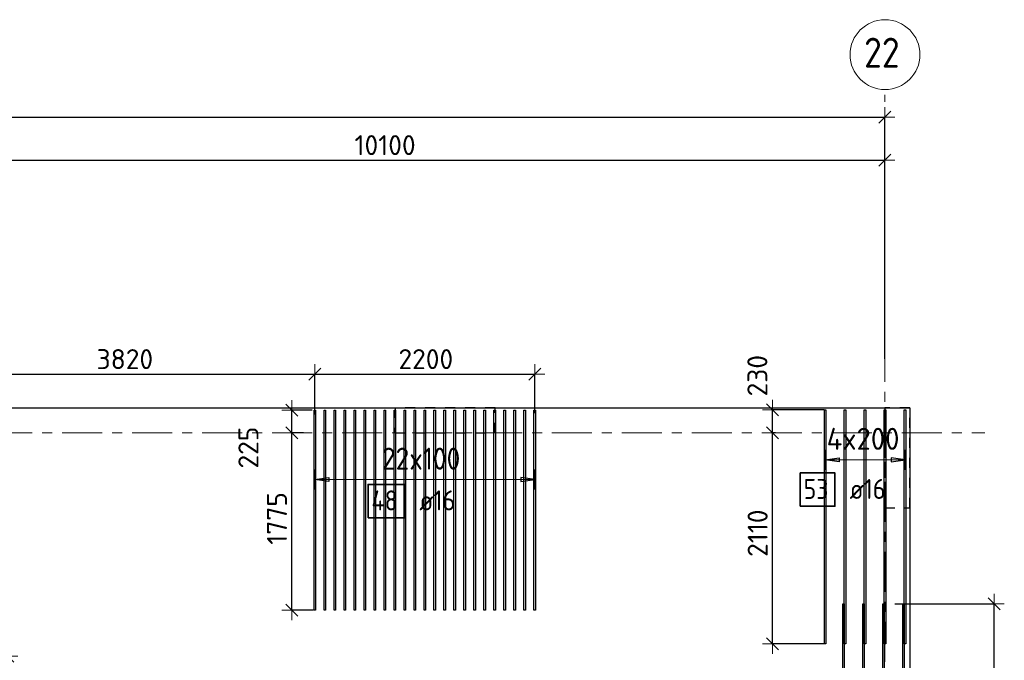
# Model space of a CAD drawing. Header units: metres. Extents: x -38 to 107, y -15 to 21.
# Tile 48 of 133: x 52.94 to 62.8, y 14.12 to 20.53. Entities that reach past the tile are written whole.
import ezdxf

# ---------------------------------------------------------------- set-up
doc = ezdxf.new("R2010")
doc.units = ezdxf.units.M
doc.header["$PDMODE"] = 65
for name, pattern in [('______11', [0.5, 0.4, -0.05, 0, -0.05]), ('______2', [0.0405, 0.03, -0.0105]), ('______5', [1.1, 0.8, -0.1, 0.1, -0.1])]:
    doc.linetypes.add(name, pattern=pattern)
for name, color, linetype, lineweight in [('XR$2$Осевая линия (1)', 7, '______5', 13), ('XR$2$Размерная линия (1)', 7, 'Continuous', 13), ('XR$4$Перекрытие (1)', 7, 'Continuous', 35), ('XR$4$Размерная линия (1)', 7, 'Continuous', 13)]:
    doc.layers.add(name, color=color, linetype=linetype, lineweight=lineweight)
for name, color, linetype, lineweight, true_color in [('XR$4$Арм.стержн.Доп. Арм верхн.зоны Х', 7, 'Continuous', 35, 0x8c8cff), ('XR$4$Арм.стержн.Доп. Арм. верхн.зоны У', 7, 'Continuous', 35, 0x739641), ('XR$6$Стена_ бетон несущ.', 7, 'Continuous', 70, 0xb4b496)]:
    doc.layers.add(name, color=color, linetype=linetype, lineweight=lineweight, true_color=true_color)
doc.styles.add('ISOCPEUR', font='txt')
doc.dimstyles.new('DIMSTYLE_3', dxfattribs={"dimtxt": 0.2, "dimasz": 0.2, "dimexe": 0, "dimexo": 0, "dimgap": 0.1, "dimtad": 2, "dimdec": 0, "dimlfac": 1000, "dimrnd": 5, "dimzin": 12, "dimdsep": 46, "dimtxsty": 'ISOCPEUR', "dimblk1": 'ALL_ML_STRICH', "dimblk2": 'ALL_ML_STRICH', "dimsah": 1, "dimcen": 0, "dimclrd": 7, "dimclre": 256, "dimclrt": 7, "dimadec": 0, "dimazin": 0, "dimtfac": 1, "dimtdec": 0, "dimtix": 1, "dimtmove": 2, "dimatfit": 3, "dimfxl": 0, "dimtzin": 0, "dimlwd": 0, "dimlwe": -3, "dimarcsym": 0})
doc.dimstyles.new('DIMSTYLE_33', dxfattribs={"dimtxt": 0.2, "dimasz": 0.2, "dimexe": 0, "dimexo": 0, "dimgap": 0.1, "dimtad": 2, "dimdec": 0, "dimlfac": 1000, "dimrnd": 5, "dimzin": 12, "dimdsep": 46, "dimtxsty": 'ISOCPEUR', "dimblk1": 'ALL_ML_STRICH', "dimblk2": 'ALL_ML_STRICH', "dimsah": 1, "dimcen": 0, "dimclrd": 7, "dimclre": 256, "dimclrt": 7, "dimadec": 0, "dimazin": 0, "dimtfac": 1, "dimtdec": 0, "dimtix": 1, "dimtmove": 2, "dimatfit": 3, "dimfxl": 0, "dimtvp": 1.2, "dimtzin": 0, "dimlwd": 0, "dimlwe": -3, "dimarcsym": 0})

# ---------------------------------------------------------------- blocks, each defined once
blk = doc.blocks.new('ALL_ML_STRICH')
at = {"color": 0, "linetype": 'ByBlock', "lineweight": -2}
for p, q in [((0, -0.5), (0, 0.5)), ((-1, 0), (0.5, 0)), ((-0.3, -0.3), (0.3, 0.3))]:
    blk.add_line(p, q, dxfattribs=at)
blk = doc.blocks.new('*D11')
at = {"layer": 'DEFPOINTS', "color": 7, "linetype": 'Continuous', "lineweight": 13, "transparency": 33554687}
for p in [(0.5, 19.5574), (0.5, 19.3768), (61.6, 17.1197)]:
    blk.add_point(p, dxfattribs=at)
at = {"layer": 'XR$2$Размерная линия (1)', "color": 9, "linetype": 'Continuous', "lineweight": -2, "true_color": 0xc7c7c7, "transparency": 33554687}
for p, q in [((0.5, 19.3568), (0.5, 19.5574)), ((61.6, 17.1397), (61.6, 19.5574))]:
    blk.add_line(p, q, dxfattribs=at)
at = {"layer": 'XR$2$Размерная линия (1)', "color": 7, "linetype": 'Continuous', "lineweight": -2, "transparency": 33554687}
blk.add_line((0.5, 19.5574), (61.6, 19.5574), dxfattribs=at)
at = {"layer": 'XR$2$Размерная линия (1)', "color": 7, "linetype": 'Continuous', "lineweight": 13, "transparency": 33554687, "xscale": 0.2, "yscale": 0.2, "zscale": 0.2, "rotation": 180}
blk.add_blockref('ALL_ML_STRICH', (0.5, 19.5574), dxfattribs=at)
at = {"layer": 'XR$2$Размерная линия (1)', "color": 7, "linetype": 'Continuous', "lineweight": 13, "transparency": 33554687, "xscale": 0.2, "yscale": 0.2, "zscale": 0.2}
blk.add_blockref('ALL_ML_STRICH', (61.6, 19.5574), dxfattribs=at)
at = {"layer": 'XR$2$Размерная линия (1)', "color": 7, "linetype": 'Continuous', "lineweight": 13, "transparency": 33554687, "insert": (31.1, 19.7074), "char_height": 0.2, "width": 1, "attachment_point": 5, "style": 'ISOCPEUR'}
blk.add_mtext('\\A1;{61100}', dxfattribs=at)
blk = doc.blocks.new('*D38')
at = {"layer": 'DEFPOINTS', "color": 7, "linetype": 'Continuous', "lineweight": 13, "transparency": 33554687}
for p in [(51.5, 19.1261), (61.6, 17.4912), (51.5, 17.3896)]:
    blk.add_point(p, dxfattribs=at)
at = {"layer": 'XR$2$Размерная линия (1)', "color": 9, "linetype": 'Continuous', "lineweight": -2, "true_color": 0xc7c7c7, "transparency": 33554687}
for p, q in [((51.5, 17.4096), (51.5, 19.1261)), ((61.6, 17.5112), (61.6, 19.1261))]:
    blk.add_line(p, q, dxfattribs=at)
at = {"layer": 'XR$2$Размерная линия (1)', "color": 7, "linetype": 'Continuous', "lineweight": -2, "transparency": 33554687}
blk.add_line((51.5, 19.1261), (61.6, 19.1261), dxfattribs=at)
at = {"layer": 'XR$2$Размерная линия (1)', "color": 7, "linetype": 'Continuous', "lineweight": 13, "transparency": 33554687, "xscale": 0.2, "yscale": 0.2, "zscale": 0.2, "rotation": 180}
blk.add_blockref('ALL_ML_STRICH', (51.5, 19.1261), dxfattribs=at)
at = {"layer": 'XR$2$Размерная линия (1)', "color": 7, "linetype": 'Continuous', "lineweight": 13, "transparency": 33554687, "xscale": 0.2, "yscale": 0.2, "zscale": 0.2}
blk.add_blockref('ALL_ML_STRICH', (61.6, 19.1261), dxfattribs=at)
at = {"layer": 'XR$2$Размерная линия (1)', "color": 7, "linetype": 'Continuous', "lineweight": 13, "transparency": 33554687, "insert": (56.6, 19.2761), "char_height": 0.2, "width": 1, "attachment_point": 5, "style": 'ISOCPEUR'}
blk.add_mtext('\\A1;{10100}', dxfattribs=at)
blk = doc.blocks.new('*D501')
at = {"layer": 'DEFPOINTS', "color": 7, "linetype": 'Continuous', "lineweight": 13, "transparency": 33554687}
for p in [(60.5246, 16.4), (60.4777, 14.2903), (61.0118, 14.2903)]:
    blk.add_point(p, dxfattribs=at)
at = {"layer": 'XR$4$Размерная линия (1)', "color": 9, "linetype": 'Continuous', "lineweight": -2, "true_color": 0xc7c7c7, "transparency": 33554687}
for p, q in [((60.5046, 16.4), (60.4777, 16.4)), ((60.9918, 14.2903), (60.4777, 14.2903))]:
    blk.add_line(p, q, dxfattribs=at)
at = {"layer": 'XR$4$Размерная линия (1)', "color": 7, "linetype": 'Continuous', "lineweight": -2, "transparency": 33554687}
blk.add_line((60.4777, 14.2903), (60.4777, 16.4), dxfattribs=at)
at = {"layer": 'XR$4$Размерная линия (1)', "color": 7, "linetype": 'Continuous', "lineweight": 13, "transparency": 33554687, "xscale": 0.2, "yscale": 0.2, "zscale": 0.2}
for p, rotation in [((60.4777, 16.4), 90), ((60.4777, 14.2903), 270)]:
    blk.add_blockref('ALL_ML_STRICH', p, dxfattribs=dict(at, rotation=rotation))
at = {"layer": 'XR$4$Размерная линия (1)', "color": 7, "linetype": 'Continuous', "lineweight": 13, "transparency": 33554687, "insert": (60.3277, 15.3952), "char_height": 0.2, "width": 0.8, "attachment_point": 5, "rotation": 90, "style": 'ISOCPEUR'}
blk.add_mtext('\\A1;{2110}', dxfattribs=at)
blk = doc.blocks.new('*D502')
at = {"layer": 'DEFPOINTS', "color": 7, "linetype": 'Continuous', "lineweight": 13, "transparency": 33554687}
for p in [(61.0118, 16.6303), (60.4777, 16.4), (60.5246, 16.4)]:
    blk.add_point(p, dxfattribs=at)
at = {"layer": 'XR$4$Размерная линия (1)', "color": 9, "linetype": 'Continuous', "lineweight": -2, "true_color": 0xc7c7c7, "transparency": 33554687}
for p, q in [((60.9918, 16.6303), (60.4777, 16.6303)), ((60.5046, 16.4), (60.4777, 16.4))]:
    blk.add_line(p, q, dxfattribs=at)
at = {"layer": 'XR$4$Размерная линия (1)', "color": 7, "linetype": 'Continuous', "lineweight": -2, "transparency": 33554687}
blk.add_line((60.4777, 16.4), (60.4777, 16.6303), dxfattribs=at)
at = {"layer": 'XR$4$Размерная линия (1)', "color": 7, "linetype": 'Continuous', "lineweight": 13, "transparency": 33554687, "xscale": 0.2, "yscale": 0.2, "zscale": 0.2}
for p, rotation in [((60.4777, 16.6303), 90), ((60.4777, 16.4), 270)]:
    blk.add_blockref('ALL_ML_STRICH', p, dxfattribs=dict(at, rotation=rotation))
at = {"layer": 'XR$4$Размерная линия (1)', "color": 7, "linetype": 'Continuous', "lineweight": 13, "transparency": 33554687, "insert": (60.3248, 16.9706), "char_height": 0.2, "width": 0.6, "attachment_point": 5, "rotation": 90, "style": 'ISOCPEUR'}
blk.add_mtext('\\A1;{230}', dxfattribs=at)
blk = doc.blocks.new('*D529')
at = {"layer": 'DEFPOINTS', "color": 7, "linetype": 'Continuous', "lineweight": 13, "transparency": 33554687}
for p in [(52.0835, 14.1658), (52.8254, 12.8), (53.0287, 12.8)]:
    blk.add_point(p, dxfattribs=at)
at = {"layer": 'XR$4$Размерная линия (1)', "color": 9, "linetype": 'Continuous', "lineweight": -2, "true_color": 0xc7c7c7, "transparency": 33554687}
for p, q in [((52.1035, 14.1658), (52.8254, 14.1658)), ((52.8254, 12.8), (52.8254, 12.8))]:
    blk.add_line(p, q, dxfattribs=at)
at = {"layer": 'XR$4$Размерная линия (1)', "color": 7, "linetype": 'Continuous', "lineweight": -2, "transparency": 33554687}
blk.add_line((52.8254, 12.8), (52.8254, 14.1658), dxfattribs=at)
at = {"layer": 'XR$4$Размерная линия (1)', "color": 7, "linetype": 'Continuous', "lineweight": 13, "transparency": 33554687, "xscale": 0.2, "yscale": 0.2, "zscale": 0.2}
for p, rotation in [((52.8254, 14.1658), 90), ((52.8254, 12.8), 270)]:
    blk.add_blockref('ALL_ML_STRICH', p, dxfattribs=dict(at, rotation=rotation))
at = {"layer": 'XR$4$Размерная линия (1)', "color": 7, "linetype": 'Continuous', "lineweight": 13, "transparency": 33554687, "insert": (52.6754, 13.5129), "char_height": 0.2, "width": 0.8, "attachment_point": 5, "rotation": 90, "style": 'ISOCPEUR'}
blk.add_mtext('\\A1;{1365}', dxfattribs=at)
blk = doc.blocks.new('*D552')
at = {"layer": 'DEFPOINTS', "color": 7, "linetype": 'Continuous', "lineweight": 13, "transparency": 33554687}
for p in [(61.6788, 14.689), (62.3971, 12.8), (62.6955, 12.8)]:
    blk.add_point(p, dxfattribs=at)
at = {"layer": 'XR$4$Размерная линия (1)', "color": 9, "linetype": 'Continuous', "lineweight": -2, "true_color": 0xc7c7c7, "transparency": 33554687}
for p, q in [((61.6988, 14.689), (62.6955, 14.689)), ((62.4171, 12.8), (62.6955, 12.8))]:
    blk.add_line(p, q, dxfattribs=at)
at = {"layer": 'XR$4$Размерная линия (1)', "color": 7, "linetype": 'Continuous', "lineweight": -2, "transparency": 33554687}
blk.add_line((62.6955, 12.8), (62.6955, 14.689), dxfattribs=at)
at = {"layer": 'XR$4$Размерная линия (1)', "color": 7, "linetype": 'Continuous', "lineweight": 13, "transparency": 33554687, "xscale": 0.2, "yscale": 0.2, "zscale": 0.2}
for p, rotation in [((62.6955, 14.689), 90), ((62.6955, 12.8), 270)]:
    blk.add_blockref('ALL_ML_STRICH', p, dxfattribs=dict(at, rotation=rotation))
at = {"layer": 'XR$4$Размерная линия (1)', "color": 7, "linetype": 'Continuous', "lineweight": 13, "transparency": 33554687, "insert": (62.5455, 13.7745), "char_height": 0.2, "width": 0.8, "attachment_point": 5, "rotation": 90, "style": 'ISOCPEUR'}
blk.add_mtext('\\A1;{1890}', dxfattribs=at)
blk = doc.blocks.new('*D563')
at = {"layer": 'DEFPOINTS', "color": 7, "linetype": 'Continuous', "lineweight": 13, "transparency": 33554687}
for p in [(55.8027, 16.4), (55.6683, 14.6255), (55.9054, 14.6255)]:
    blk.add_point(p, dxfattribs=at)
at = {"layer": 'XR$4$Размерная линия (1)', "color": 9, "linetype": 'Continuous', "lineweight": -2, "true_color": 0xc7c7c7, "transparency": 33554687}
for p, q in [((55.7827, 16.4), (55.6683, 16.4)), ((55.8854, 14.6255), (55.6683, 14.6255))]:
    blk.add_line(p, q, dxfattribs=at)
at = {"layer": 'XR$4$Размерная линия (1)', "color": 7, "linetype": 'Continuous', "lineweight": -2, "transparency": 33554687}
blk.add_line((55.6683, 14.6255), (55.6683, 16.4), dxfattribs=at)
at = {"layer": 'XR$4$Размерная линия (1)', "color": 7, "linetype": 'Continuous', "lineweight": 13, "transparency": 33554687, "xscale": 0.2, "yscale": 0.2, "zscale": 0.2}
for p, rotation in [((55.6683, 16.4), 90), ((55.6683, 14.6255), 270)]:
    blk.add_blockref('ALL_ML_STRICH', p, dxfattribs=dict(at, rotation=rotation))
at = {"layer": 'XR$4$Размерная линия (1)', "color": 7, "linetype": 'Continuous', "lineweight": 13, "transparency": 33554687, "insert": (55.5183, 15.5427), "char_height": 0.2, "width": 0.8, "attachment_point": 5, "rotation": 90, "style": 'ISOCPEUR'}
blk.add_mtext('\\A1;{1775}', dxfattribs=at)
blk = doc.blocks.new('*D564')
at = {"layer": 'DEFPOINTS', "color": 7, "linetype": 'Continuous', "lineweight": 13, "transparency": 33554687}
for p in [(55.8894, 16.6255), (55.6683, 16.4), (55.8027, 16.4)]:
    blk.add_point(p, dxfattribs=at)
at = {"layer": 'XR$4$Размерная линия (1)', "color": 9, "linetype": 'Continuous', "lineweight": -2, "true_color": 0xc7c7c7, "transparency": 33554687}
for p, q in [((55.8694, 16.6255), (55.6683, 16.6255)), ((55.7827, 16.4), (55.6683, 16.4))]:
    blk.add_line(p, q, dxfattribs=at)
at = {"layer": 'XR$4$Размерная линия (1)', "color": 7, "linetype": 'Continuous', "lineweight": -2, "transparency": 33554687}
blk.add_line((55.6683, 16.4), (55.6683, 16.6255), dxfattribs=at)
at = {"layer": 'XR$4$Размерная линия (1)', "color": 7, "linetype": 'Continuous', "lineweight": 13, "transparency": 33554687, "xscale": 0.2, "yscale": 0.2, "zscale": 0.2}
for p, rotation in [((55.6683, 16.6255), 90), ((55.6683, 16.4), 270)]:
    blk.add_blockref('ALL_ML_STRICH', p, dxfattribs=dict(at, rotation=rotation))
at = {"layer": 'XR$4$Размерная линия (1)', "color": 7, "linetype": 'Continuous', "lineweight": 13, "transparency": 33554687, "insert": (55.2325, 16.2513), "char_height": 0.2, "width": 0.6, "attachment_point": 5, "rotation": 90, "style": 'ISOCPEUR'}
blk.add_mtext('\\A1;{225}', dxfattribs=at)
blk = doc.blocks.new('*D605')
at = {"layer": 'DEFPOINTS', "color": 7, "linetype": 'Continuous', "lineweight": 13, "transparency": 33554687}
for p in [(52.0755, 16.9861), (55.8974, 16.5622), (52.0755, 16.5029)]:
    blk.add_point(p, dxfattribs=at)
at = {"layer": 'XR$4$Размерная линия (1)', "color": 9, "linetype": 'Continuous', "lineweight": -2, "true_color": 0xc7c7c7, "transparency": 33554687}
for p, q in [((52.0755, 16.5229), (52.0755, 16.9861)), ((55.8974, 16.5822), (55.8974, 16.9861))]:
    blk.add_line(p, q, dxfattribs=at)
at = {"layer": 'XR$4$Размерная линия (1)', "color": 7, "linetype": 'Continuous', "lineweight": -2, "transparency": 33554687}
blk.add_line((52.0755, 16.9861), (55.8974, 16.9861), dxfattribs=at)
at = {"layer": 'XR$4$Размерная линия (1)', "color": 7, "linetype": 'Continuous', "lineweight": 13, "transparency": 33554687, "xscale": 0.2, "yscale": 0.2, "zscale": 0.2, "rotation": 180}
blk.add_blockref('ALL_ML_STRICH', (52.0755, 16.9861), dxfattribs=at)
at = {"layer": 'XR$4$Размерная линия (1)', "color": 7, "linetype": 'Continuous', "lineweight": 13, "transparency": 33554687, "xscale": 0.2, "yscale": 0.2, "zscale": 0.2}
blk.add_blockref('ALL_ML_STRICH', (55.8974, 16.9861), dxfattribs=at)
at = {"layer": 'XR$4$Размерная линия (1)', "color": 7, "linetype": 'Continuous', "lineweight": 13, "transparency": 33554687, "insert": (53.9964, 17.1361), "char_height": 0.2, "width": 0.8, "attachment_point": 5, "style": 'ISOCPEUR'}
blk.add_mtext('\\A1;{3820}', dxfattribs=at)
blk = doc.blocks.new('*D606')
at = {"layer": 'DEFPOINTS', "color": 7, "linetype": 'Continuous', "lineweight": 13, "transparency": 33554687}
for p in [(55.8974, 16.9861), (55.8974, 16.5622), (58.0974, 16.5758)]:
    blk.add_point(p, dxfattribs=at)
at = {"layer": 'XR$4$Размерная линия (1)', "color": 9, "linetype": 'Continuous', "lineweight": -2, "true_color": 0xc7c7c7, "transparency": 33554687}
for p, q in [((55.8974, 16.5822), (55.8974, 16.9861)), ((58.0974, 16.5958), (58.0974, 16.9861))]:
    blk.add_line(p, q, dxfattribs=at)
at = {"layer": 'XR$4$Размерная линия (1)', "color": 7, "linetype": 'Continuous', "lineweight": -2, "transparency": 33554687}
blk.add_line((55.8974, 16.9861), (58.0974, 16.9861), dxfattribs=at)
at = {"layer": 'XR$4$Размерная линия (1)', "color": 7, "linetype": 'Continuous', "lineweight": 13, "transparency": 33554687, "xscale": 0.2, "yscale": 0.2, "zscale": 0.2, "rotation": 180}
blk.add_blockref('ALL_ML_STRICH', (55.8974, 16.9861), dxfattribs=at)
at = {"layer": 'XR$4$Размерная линия (1)', "color": 7, "linetype": 'Continuous', "lineweight": 13, "transparency": 33554687, "xscale": 0.2, "yscale": 0.2, "zscale": 0.2}
blk.add_blockref('ALL_ML_STRICH', (58.0974, 16.9861), dxfattribs=at)
at = {"layer": 'XR$4$Размерная линия (1)', "color": 7, "linetype": 'Continuous', "lineweight": 13, "transparency": 33554687, "insert": (57.0074, 17.1361), "char_height": 0.2, "width": 0.8, "attachment_point": 5, "style": 'ISOCPEUR'}
blk.add_mtext('\\A1;{2200}', dxfattribs=at)

msp = doc.modelspace()

# ---------------------------------------------------------------- linework, layer by layer
at = {"layer": 'XR$2$Осевая линия (1)', "color": 253, "linetype": '______11', "lineweight": 13, "true_color": 0xa0a0a0, "transparency": 33554687}
for p, q in [((61.6, -3.39), (61.6, 19.78)), ((-2.63, 16.4), (62.6, 16.4))]:
    msp.add_line(p, q, dxfattribs=at)
at = {"layer": 'XR$2$Осевая линия (1)', "color": 7, "linetype": 'Continuous', "lineweight": 13, "transparency": 33554687}
msp.add_circle((61.6018, 20.1812), 0.3493, dxfattribs=at)
at = {"layer": 'XR$4$Арм.стержн.Доп. Арм верхн.зоны Х', "color": 253, "linetype": 'Continuous', "lineweight": -3, "true_color": 0xa0a0a0, "transparency": 33554687}
for p, q in [((61.0028, 16.1292), (61.0028, 16.2292)), ((61.8028, 16.1292), (61.8028, 16.2292)), ((61.0028, 16.1292), (61.0028, 16.0292)), ((61.8028, 16.1292), (61.8028, 16.0292))]:
    msp.add_line(p, q, dxfattribs=at)
at = {"layer": 'XR$4$Арм.стержн.Доп. Арм верхн.зоны Х', "color": 7, "linetype": 'Continuous', "lineweight": 25, "transparency": 33554687}
for p, q in [((61.0028, 16.1292), (61.1428, 16.1492)), ((61.1428, 16.1092), (61.0028, 16.1292)), ((61.1428, 16.1492), (61.1428, 16.1092)), ((61.8028, 16.1292), (61.6628, 16.1492)), ((61.6628, 16.1492), (61.6628, 16.1092)), ((61.6628, 16.1092), (61.8028, 16.1292))]:
    msp.add_line(p, q, dxfattribs=at)
at = {"layer": 'XR$4$Арм.стержн.Доп. Арм верхн.зоны Х', "color": 7, "linetype": 'Continuous', "lineweight": 13, "transparency": 33554687}
for p, q in [((61.0028, 16.1292), (61.0028, 16.1292)), ((61.0028, 16.1292), (61.8028, 16.1292)), ((61.8028, 16.1292), (61.8028, 16.1292))]:
    msp.add_line(p, q, dxfattribs=at)
at = {"layer": 'XR$4$Арм.стержн.Доп. Арм верхн.зоны Х', "color": 7, "linetype": 'Continuous', "lineweight": 25, "transparency": 33554687}
for points in [[(60.9948, 14.2903), (60.9948, 16.6303), (61.0108, 16.6303), (61.0108, 14.2903), (60.9948, 14.2903)], [(61.1948, 14.2903), (61.1948, 16.6303), (61.2108, 16.6303), (61.2108, 14.2903), (61.1948, 14.2903)], [(61.3948, 14.2903), (61.3948, 16.6303), (61.4108, 16.6303), (61.4108, 14.2903), (61.3948, 14.2903)], [(61.5948, 14.2903), (61.5948, 16.6303), (61.6108, 16.6303), (61.6108, 14.2903), (61.5948, 14.2903)], [(61.7948, 14.2903), (61.7948, 16.6303), (61.8108, 16.6303), (61.8108, 14.2903), (61.7948, 14.2903)], [(61.1796, 11.739), (61.1796, 14.689), (61.1936, 14.689), (61.1936, 11.739), (61.1796, 11.739)], [(61.3796, 11.739), (61.3796, 14.689), (61.3936, 14.689), (61.3936, 11.739), (61.3796, 11.739)], [(61.5796, 11.739), (61.5796, 14.689), (61.5936, 14.689), (61.5936, 11.739), (61.5796, 11.739)], [(61.7796, 11.739), (61.7796, 14.689), (61.7936, 14.689), (61.7936, 11.739), (61.7796, 11.739)]]:
    msp.add_lwpolyline(points, dxfattribs=at)
at = {"layer": 'XR$4$Арм.стержн.Доп. Арм верхн.зоны Х', "color": 7, "linetype": 'Continuous', "lineweight": 35, "transparency": 33554687}
msp.add_lwpolyline([(60.7543, 15.6644), (61.1009, 15.6644), (61.1009, 15.9977), (60.7543, 15.9977), (60.7543, 15.6644)], dxfattribs=at)
at = {"layer": 'XR$4$Арм.стержн.Доп. Арм. верхн.зоны У', "color": 253, "linetype": 'Continuous', "lineweight": -3, "true_color": 0xa0a0a0, "transparency": 33554687}
for p, q in [((55.8974, 15.9307), (55.8974, 16.0307)), ((58.0974, 15.9307), (58.0974, 16.0307)), ((55.8974, 15.9307), (55.8974, 15.8307)), ((58.0974, 15.9307), (58.0974, 15.8307))]:
    msp.add_line(p, q, dxfattribs=at)
at = {"layer": 'XR$4$Арм.стержн.Доп. Арм. верхн.зоны У', "color": 7, "linetype": 'Continuous', "lineweight": 25, "transparency": 33554687}
for p, q in [((55.8974, 15.9307), (56.0374, 15.9507)), ((56.0374, 15.9107), (55.8974, 15.9307)), ((56.0374, 15.9507), (56.0374, 15.9107)), ((58.0974, 15.9307), (57.9574, 15.9507)), ((57.9574, 15.9507), (57.9574, 15.9107)), ((57.9574, 15.9107), (58.0974, 15.9307))]:
    msp.add_line(p, q, dxfattribs=at)
at = {"layer": 'XR$4$Арм.стержн.Доп. Арм. верхн.зоны У', "color": 7, "linetype": 'Continuous', "lineweight": 13, "transparency": 33554687}
for p, q in [((55.8974, 15.9307), (55.8974, 15.9307)), ((58.0974, 15.9307), (58.0974, 15.9307))]:
    msp.add_line(p, q, dxfattribs=at)
at = {"layer": 'XR$4$Арм.стержн.Доп. Арм. верхн.зоны У', "color": 7, "linetype": 'Continuous', "lineweight": 25, "transparency": 33554687}
for points in [[(55.9054, 16.6255), (55.9054, 14.6255), (55.8894, 14.6255), (55.8894, 16.6255), (55.9054, 16.6255)], [(56.0054, 16.6255), (56.0054, 14.6255), (55.9894, 14.6255), (55.9894, 16.6255), (56.0054, 16.6255)], [(56.1054, 16.6255), (56.1054, 14.6255), (56.0894, 14.6255), (56.0894, 16.6255), (56.1054, 16.6255)], [(56.2054, 16.6255), (56.2054, 14.6255), (56.1894, 14.6255), (56.1894, 16.6255), (56.2054, 16.6255)], [(56.3054, 16.6255), (56.3054, 14.6255), (56.2894, 14.6255), (56.2894, 16.6255), (56.3054, 16.6255)], [(56.4054, 16.6255), (56.4054, 14.6255), (56.3894, 14.6255), (56.3894, 16.6255), (56.4054, 16.6255)], [(56.5054, 16.6255), (56.5054, 14.6255), (56.4894, 14.6255), (56.4894, 16.6255), (56.5054, 16.6255)], [(56.6054, 16.6255), (56.6054, 14.6255), (56.5894, 14.6255), (56.5894, 16.6255), (56.6054, 16.6255)], [(56.7054, 16.6255), (56.7054, 14.6255), (56.6894, 14.6255), (56.6894, 16.6255), (56.7054, 16.6255)], [(56.8054, 16.6255), (56.8054, 14.6255), (56.7894, 14.6255), (56.7894, 16.6255), (56.8054, 16.6255)], [(56.9054, 16.6255), (56.9054, 14.6255), (56.8894, 14.6255), (56.8894, 16.6255), (56.9054, 16.6255)], [(57.0054, 16.6255), (57.0054, 14.6255), (56.9894, 14.6255), (56.9894, 16.6255), (57.0054, 16.6255)], [(57.1054, 16.6255), (57.1054, 14.6255), (57.0894, 14.6255), (57.0894, 16.6255), (57.1054, 16.6255)], [(57.2054, 16.6255), (57.2054, 14.6255), (57.1894, 14.6255), (57.1894, 16.6255), (57.2054, 16.6255)], [(57.3054, 16.6255), (57.3054, 14.6255), (57.2894, 14.6255), (57.2894, 16.6255), (57.3054, 16.6255)], [(57.4054, 16.6255), (57.4054, 14.6255), (57.3894, 14.6255), (57.3894, 16.6255), (57.4054, 16.6255)], [(57.5054, 16.6255), (57.5054, 14.6255), (57.4894, 14.6255), (57.4894, 16.6255), (57.5054, 16.6255)], [(57.6054, 16.6255), (57.6054, 14.6255), (57.5894, 14.6255), (57.5894, 16.6255), (57.6054, 16.6255)], [(57.7054, 16.6255), (57.7054, 14.6255), (57.6894, 14.6255), (57.6894, 16.6255), (57.7054, 16.6255)], [(57.8054, 16.6255), (57.8054, 14.6255), (57.7894, 14.6255), (57.7894, 16.6255), (57.8054, 16.6255)], [(57.9054, 16.6255), (57.9054, 14.6255), (57.8894, 14.6255), (57.8894, 16.6255), (57.9054, 16.6255)], [(58.0054, 16.6255), (58.0054, 14.6255), (57.9894, 14.6255), (57.9894, 16.6255), (58.0054, 16.6255)], [(58.1054, 16.6255), (58.1054, 14.6255), (58.0894, 14.6255), (58.0894, 16.6255), (58.1054, 16.6255)]]:
    msp.add_lwpolyline(points, dxfattribs=at)
at = {"layer": 'XR$4$Арм.стержн.Доп. Арм. верхн.зоны У', "color": 7, "linetype": 'Continuous', "lineweight": 13, "transparency": 33554687}
msp.add_lwpolyline([(55.8974, 15.9307), (56.3694, 15.9307), (56.3694, 15.9307), (58.0974, 15.9307)], dxfattribs=at)
at = {"layer": 'XR$4$Арм.стержн.Доп. Арм. верхн.зоны У', "color": 7, "linetype": 'Continuous', "lineweight": 35, "transparency": 33554687}
msp.add_lwpolyline([(56.4297, 15.5498), (56.7963, 15.5498), (56.7963, 15.8831), (56.4297, 15.8831), (56.4297, 15.5498)], dxfattribs=at)
at = {"layer": 'XR$4$Перекрытие (1)', "color": 7, "linetype": 'Continuous', "lineweight": 25, "transparency": 33554687}
for p, q in [((51.6, 16.6502), (61.85, 16.6502)), ((61.85, 16.6502), (61.85, -0.2498))]:
    msp.add_line(p, q, dxfattribs=at)
at = {"layer": 'XR$6$Стена_ бетон несущ.', "color": 253, "linetype": '______2', "lineweight": -3, "true_color": 0xa0a0a0, "transparency": 33554687}
for points in [[(57.7, 16.65), (56.7, 16.65), (56.7, 16.4), (57.7, 16.4), (57.7, 16.65)], [(61.85, 16.65), (61.6, 16.65), (61.6, 15.65), (61.85, 15.65), (61.85, 16.65)]]:
    msp.add_lwpolyline(points, close=True, dxfattribs=at)

# ---------------------------------------------------------------- texts
at = {"layer": 'XR$2$Осевая линия (1)', "color": 7, "linetype": 'Continuous', "lineweight": 13, "transparency": 33554687, "insert": (61.3918, 20.0507), "char_height": 0.3, "width": 0.550812, "attachment_point": 7, "style": 'ISOCPEUR'}
msp.add_mtext('\\W0.87;22', dxfattribs=at)
at = {"layer": 'XR$4$Арм.стержн.Доп. Арм верхн.зоны Х', "color": 7, "linetype": 'Continuous', "lineweight": 13, "transparency": 33554687, "insert": (61.0178, 16.2292), "char_height": 0.22, "width": 0.895564, "attachment_point": 7, "style": 'ISOCPEUR'}
msp.add_mtext('\\W0.95;4x200', dxfattribs=at)
at = {"layer": 'XR$4$Арм.стержн.Доп. Арм верхн.зоны Х', "color": 7, "linetype": 'Continuous', "lineweight": 25, "transparency": 33554687, "char_height": 0.2, "attachment_point": 7, "style": 'ISOCPEUR'}
for s, insert, width in [('\\W0.87;53', (60.7876, 15.7377), 0.367208), ('\\W0.89; ø16 ', (61.1343, 15.7377), 0.749105)]:
    msp.add_mtext(s, dxfattribs=dict(at, insert=insert, width=width))
at = {"layer": 'XR$4$Арм.стержн.Доп. Арм. верхн.зоны У', "color": 7, "linetype": 'Continuous', "lineweight": 13, "transparency": 33554687, "insert": (56.5684, 16.0307), "char_height": 0.22, "width": 0.979318, "attachment_point": 7, "style": 'ISOCPEUR'}
msp.add_mtext('\\W0.91;22x100', dxfattribs=at)
at = {"layer": 'XR$4$Арм.стержн.Доп. Арм. верхн.зоны У', "color": 7, "linetype": 'Continuous', "lineweight": 25, "transparency": 33554687, "char_height": 0.2, "attachment_point": 7, "style": 'ISOCPEUR'}
for s, insert, width in [('\\W0.88;48', (56.463, 15.6231), 0.387995), ('\\W0.89; ø16 ', (56.8297, 15.6231), 0.749105)]:
    msp.add_mtext(s, dxfattribs=dict(at, insert=insert, width=width))

# ---------------------------------------------------------------- dimensions: what is measured, and where the dimension line sits
at = {"layer": 'XR$2$Размерная линия (1)', "color": 7, "linetype": 'Continuous', "lineweight": 13, "transparency": 33554687}
for base, p1, p2, picture, middle in [((61.6, 19.5574), (0.5, 19.3568), (61.6, 17.1397), '*D11', (31.1, 19.7074)), ((61.6, 19.1261), (51.5, 17.4096), (61.6, 17.5112), '*D38', (56.6, 19.2761))]:
    dim = msp.add_linear_dim(base=base, p1=p1, p2=p2, dimstyle='DIMSTYLE_3', override={"dimpost": '<>', "dimclrd": 7, "dimclre": 9, "dimclrt": 7, "dimlwd": 0, "dimlwe": 65533}, dxfattribs=at)
    dim.commit()
    dim.dimension.update_dxf_attribs({"geometry": picture, "text_midpoint": middle, "dimtype": 160})
at = {"layer": 'XR$4$Размерная линия (1)', "color": 7, "linetype": 'Continuous', "lineweight": 13, "transparency": 33554687}
for base, p1, p2, picture, middle in [((55.8974, 16.9861), (52.0755, 16.5229), (55.8974, 16.5822), '*D605', (53.9964, 17.1361)), ((58.0974, 16.9861), (55.8974, 16.5822), (58.0974, 16.5958), '*D606', (57.0074, 17.1361))]:
    dim = msp.add_linear_dim(base=base, p1=p1, p2=p2, dimstyle='DIMSTYLE_3', override={"dimpost": '<>', "dimclrd": 7, "dimclre": 9, "dimclrt": 7, "dimlwd": 0, "dimlwe": 65533}, dxfattribs=at)
    dim.commit()
    dim.dimension.update_dxf_attribs({"geometry": picture, "text_midpoint": middle, "dimtype": 160})
for base, p1, p2, dimstyle, picture, middle in [((60.4777, 16.6303), (60.5046, 16.4), (60.9918, 16.6303), 'DIMSTYLE_33', '*D502', (60.3248, 16.9706)), ((55.6683, 16.62549), (55.78266, 16.4), (55.86936, 16.62549), 'DIMSTYLE_33', '*D564', (55.23249, 16.25132)), ((55.6683, 16.4), (55.88536, 14.62549), (55.78266, 16.4), 'DIMSTYLE_3', '*D563', (55.5183, 15.54274)), ((60.4777, 16.4), (60.9918, 14.2903), (60.5046, 16.4), 'DIMSTYLE_3', '*D501', (60.3277, 15.3952)), ((62.6955, 14.689), (62.4171, 12.8), (61.6988, 14.689), 'DIMSTYLE_3', '*D552', (62.5455, 13.7745)), ((52.8254, 14.1658), (52.8254, 12.8), (52.1035, 14.1658), 'DIMSTYLE_3', '*D529', (52.6754, 13.5129))]:
    dim = msp.add_linear_dim(base=base, p1=p1, p2=p2, angle=90, dimstyle=dimstyle, override={"dimpost": '<>', "dimclrd": 7, "dimclre": 9, "dimclrt": 7, "dimlwd": 0, "dimlwe": 65533}, dxfattribs=at)
    dim.commit()
    dim.dimension.update_dxf_attribs({"geometry": picture, "text_midpoint": middle, "dimtype": 160})

doc.saveas('drawing.dxf')
